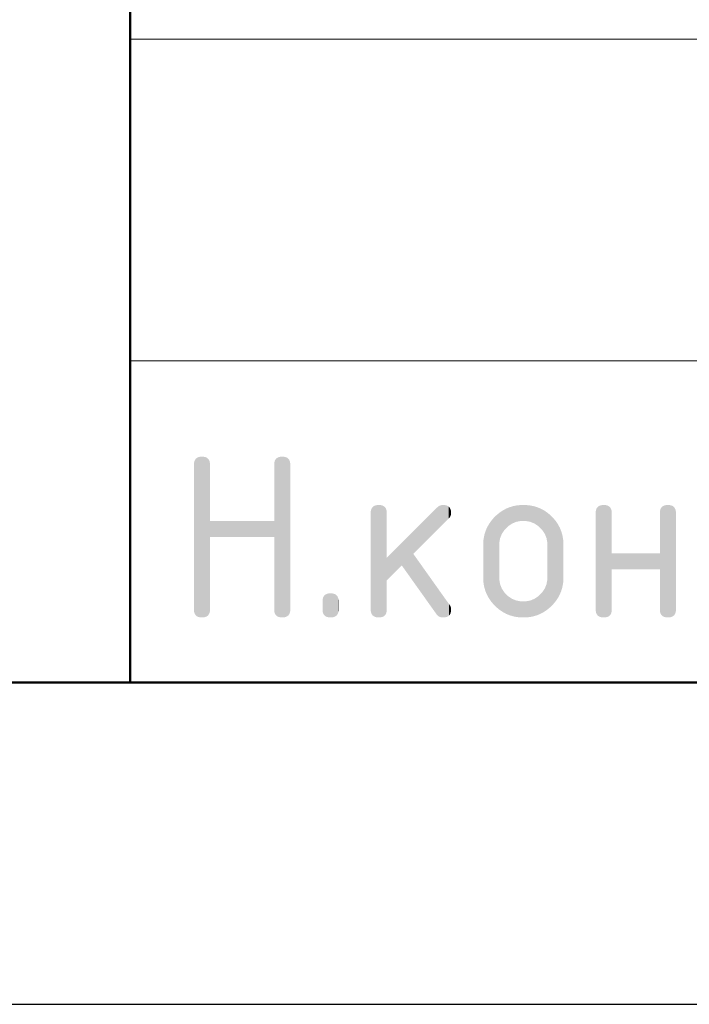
# Model space of a CAD drawing. Header units: millimetres. Extents: x 0 to 21000, y 0 to 14850.
# Tile 13 of 56: x 11414 to 11935, y 0 to 765. Entities that reach past the tile are written whole.
import ezdxf

# ---------------------------------------------------------------- set-up
doc = ezdxf.new("R2010")
doc.units = ezdxf.units.MM
doc.layers.add('Standard', color=7, linetype='Continuous', lineweight=25)

msp = doc.modelspace()

# ---------------------------------------------------------------- linework, layer by layer
at = {"layer": 'Standard', "color": 7, "linetype": 'Continuous', "lineweight": 50, "transparency": 33554687}
for p, q in [((11500, 250), (11500, 3000)), ((20750, 250), (1000, 250))]:
    msp.add_line(p, q, dxfattribs=at)
at = {"layer": 'Standard', "color": 7, "linetype": 'Continuous', "lineweight": 13, "transparency": 33554687}
for p, q in [((11500, 750), (14750, 750)), ((11500, 500), (14750, 500))]:
    msp.add_line(p, q, dxfattribs=at)
at = {"layer": 'Standard', "color": 7, "linetype": 'Continuous', "lineweight": 25, "transparency": 33554687}
for p, q in [((11500, 250), (20750, 250)), ((11500, 250), (20750, 250)), ((11500, 250), (20750, 250)), ((0, 0), (21000, 0))]:
    msp.add_line(p, q, dxfattribs=at)
for points in [[(11549.93, 304.16), (11549.64, 420.86), (11549.93, 422.13)], [(11550.42, 303.09), (11549.93, 422.13), (11550.42, 423.2)], [(11549.93, 304.16), (11549.93, 422.13), (11550.42, 303.09)], [(11551.11, 302.21), (11550.42, 423.2), (11551.11, 424.08)], [(11550.42, 303.09), (11550.42, 423.2), (11551.11, 302.21)], [(11551.99, 301.52), (11551.11, 424.08), (11551.99, 424.76)], [(11551.11, 302.21), (11551.11, 424.08), (11551.99, 301.52)], [(11553.06, 301.03), (11551.99, 424.76), (11553.06, 425.25)], [(11551.99, 301.52), (11551.99, 424.76), (11553.06, 301.03)], [(11554.34, 300.74), (11553.06, 425.25), (11554.34, 425.54)], [(11553.06, 301.03), (11553.06, 425.25), (11554.34, 300.74)], [(11555.8, 300.64), (11554.34, 425.54), (11555.8, 425.64)], [(11554.34, 300.74), (11554.34, 425.54), (11555.8, 300.64)], [(11555.8, 300.64), (11555.8, 425.64), (11557.27, 300.74)], [(11557.27, 300.74), (11555.8, 425.64), (11557.27, 425.54)], [(11557.27, 300.74), (11557.27, 425.54), (11558.54, 301.03)], [(11558.54, 301.03), (11557.27, 425.54), (11558.54, 425.25)], [(11558.54, 301.03), (11558.54, 425.25), (11559.62, 301.52)], [(11559.62, 301.52), (11558.54, 425.25), (11559.62, 424.76)], [(11559.62, 301.52), (11559.62, 424.76), (11560.5, 302.21)], [(11560.5, 302.21), (11559.62, 424.76), (11560.5, 424.08)], [(11560.5, 302.21), (11560.5, 424.08), (11561.18, 303.09)], [(11561.18, 303.09), (11560.5, 424.08), (11561.18, 423.2)], [(11561.18, 303.09), (11561.18, 423.2), (11561.67, 304.16)], [(11561.67, 304.16), (11561.18, 423.2), (11561.67, 422.13)], [(11561.67, 304.16), (11561.67, 422.13), (11561.97, 305.43)], [(11561.97, 305.43), (11561.67, 422.13), (11561.97, 420.86)], [(11612.32, 304.16), (11612.02, 420.86), (11612.32, 422.13)], [(11612.81, 303.09), (11612.32, 422.13), (11612.81, 423.2)], [(11612.32, 304.16), (11612.32, 422.13), (11612.81, 303.09)], [(11613.49, 302.21), (11612.81, 423.2), (11613.49, 424.08)], [(11612.81, 303.09), (11612.81, 423.2), (11613.49, 302.21)], [(11614.37, 301.52), (11613.49, 424.08), (11614.37, 424.76)], [(11613.49, 302.21), (11613.49, 424.08), (11614.37, 301.52)], [(11615.44, 301.03), (11614.37, 424.76), (11615.44, 425.25)], [(11614.37, 301.52), (11614.37, 424.76), (11615.44, 301.03)], [(11616.72, 300.74), (11615.44, 425.25), (11616.72, 425.54)], [(11615.44, 301.03), (11615.44, 425.25), (11616.72, 300.74)], [(11618.19, 300.64), (11616.72, 425.54), (11618.19, 425.64)], [(11616.72, 300.74), (11616.72, 425.54), (11618.19, 300.64)], [(11618.19, 300.64), (11618.19, 425.64), (11619.66, 300.74)], [(11619.66, 300.74), (11618.19, 425.64), (11619.66, 425.54)], [(11619.66, 300.74), (11619.66, 425.54), (11620.93, 301.03)], [(11620.93, 301.03), (11619.66, 425.54), (11620.93, 425.25)], [(11620.93, 301.03), (11620.93, 425.25), (11622, 301.52)], [(11622, 301.52), (11620.93, 425.25), (11622, 424.76)], [(11622, 301.52), (11622, 424.76), (11622.89, 302.21)], [(11622.89, 302.21), (11622, 424.76), (11622.89, 424.08)], [(11622.89, 302.21), (11622.89, 424.08), (11623.57, 303.09)], [(11623.57, 303.09), (11622.89, 424.08), (11623.57, 423.2)], [(11623.57, 303.09), (11623.57, 423.2), (11624.06, 304.16)], [(11624.06, 304.16), (11623.57, 423.2), (11624.06, 422.13)], [(11624.06, 304.16), (11624.06, 422.13), (11624.35, 305.43)], [(11624.35, 305.43), (11624.06, 422.13), (11624.35, 420.86)], [(11549.64, 305.43), (11549.54, 419.39), (11549.64, 420.86)], [(11549.54, 306.89), (11549.54, 419.39), (11549.64, 305.43)], [(11549.64, 305.43), (11549.64, 420.86), (11549.93, 304.16)], [(11561.97, 305.43), (11561.97, 420.86), (11562.06, 306.89)], [(11562.06, 375.67), (11561.97, 420.86), (11562.06, 419.4)], [(11562.06, 306.89), (11561.97, 420.86), (11562.06, 363.14)], [(11562.06, 363.14), (11561.97, 420.86), (11562.06, 375.67)], [(11612.02, 305.43), (11611.93, 419.4), (11612.02, 420.86)], [(11611.93, 375.67), (11611.93, 419.4), (11612.02, 305.43)], [(11612.02, 305.43), (11612.02, 420.86), (11612.32, 304.16)], [(11624.35, 305.43), (11624.35, 420.86), (11624.45, 306.89)], [(11624.45, 306.89), (11624.35, 420.86), (11624.45, 419.39)], [(11687.05, 305.42), (11686.95, 381.83), (11687.05, 383.29)], [(11687.34, 304.16), (11687.05, 383.29), (11687.34, 384.56)], [(11687.05, 305.42), (11687.05, 383.29), (11687.34, 304.16)], [(11687.83, 303.08), (11687.34, 384.56), (11687.83, 385.63)], [(11687.34, 304.16), (11687.34, 384.56), (11687.83, 303.08)], [(11688.51, 302.2), (11687.83, 385.63), (11688.51, 386.51)], [(11687.83, 303.08), (11687.83, 385.63), (11688.51, 302.2)], [(11689.4, 301.52), (11688.51, 386.51), (11689.4, 387.2)], [(11688.51, 302.2), (11688.51, 386.51), (11689.4, 301.52)], [(11690.47, 301.03), (11689.4, 387.2), (11690.47, 387.68)], [(11689.4, 301.52), (11689.4, 387.2), (11690.47, 301.03)], [(11691.74, 300.74), (11690.47, 387.68), (11691.74, 387.97)], [(11690.47, 301.03), (11690.47, 387.68), (11691.74, 300.74)], [(11693.21, 300.64), (11691.74, 387.97), (11693.21, 388.07)], [(11691.74, 300.74), (11691.74, 387.97), (11693.21, 300.64)], [(11693.21, 300.64), (11693.21, 388.07), (11694.68, 300.74)], [(11694.68, 300.74), (11693.21, 388.07), (11694.68, 387.97)], [(11694.68, 300.74), (11694.68, 387.97), (11695.95, 301.03)], [(11695.95, 301.03), (11694.68, 387.97), (11695.95, 387.68)], [(11695.95, 301.03), (11695.95, 387.68), (11697.02, 301.52)], [(11697.02, 301.52), (11695.95, 387.68), (11697.02, 387.2)], [(11697.02, 301.52), (11697.02, 387.2), (11697.9, 302.21)], [(11697.9, 302.21), (11697.02, 387.2), (11697.9, 386.51)], [(11697.9, 302.21), (11697.9, 386.51), (11698.59, 303.08)], [(11698.59, 303.08), (11697.9, 386.51), (11698.59, 385.63)], [(11698.59, 303.08), (11698.59, 385.63), (11699.08, 304.16)], [(11699.08, 304.16), (11698.59, 385.63), (11699.08, 384.56)], [(11699.08, 304.16), (11699.08, 384.56), (11699.37, 305.43)], [(11699.37, 305.43), (11699.08, 384.56), (11699.37, 383.29)], [(11699.37, 305.43), (11699.37, 383.29), (11699.47, 306.89)], [(11699.47, 347.01), (11699.37, 383.29), (11699.47, 381.83)], [(11699.47, 306.89), (11699.37, 383.29), (11699.47, 329.42)], [(11699.47, 329.42), (11699.37, 383.29), (11699.47, 347.01)], [(11738.76, 368.68), (11720.11, 367.63), (11738.76, 386.28)], [(11739.71, 369.63), (11738.76, 386.28), (11739.71, 387.06)], [(11738.76, 368.68), (11738.76, 386.28), (11739.71, 369.63)], [(11740.77, 370.69), (11739.71, 387.06), (11740.77, 387.62)], [(11739.71, 369.63), (11739.71, 387.06), (11740.77, 370.69)], [(11741.94, 371.85), (11740.77, 387.62), (11741.94, 387.96)], [(11740.77, 370.69), (11740.77, 387.62), (11741.94, 371.85)], [(11743.21, 373.12), (11741.94, 387.96), (11743.21, 388.07)], [(11741.94, 371.85), (11741.94, 387.96), (11743.21, 373.12)], [(11743.21, 373.12), (11743.21, 388.07), (11744.67, 374.59)], [(11744.67, 374.59), (11743.21, 388.07), (11744.67, 387.97)], [(11744.67, 374.59), (11744.67, 387.97), (11745.94, 375.86)], [(11745.94, 375.86), (11744.67, 387.97), (11745.94, 387.68)], [(11745.94, 375.86), (11745.94, 387.68), (11747.02, 376.93)], [(11747.02, 376.93), (11745.94, 387.68), (11747.02, 387.2)], [(11747.02, 376.93), (11747.02, 387.2), (11747.56, 377.47)], [(11747.56, 377.47), (11747.02, 387.2), (11747.56, 386.77)], [(11747.56, 377.47), (11747.56, 386.77), (11747.9, 377.87)], [(11747.9, 377.87), (11747.56, 386.77), (11747.9, 386.51)], [(11747.9, 377.87), (11747.9, 386.51), (11748.39, 378.46)], [(11748.39, 378.46), (11747.9, 386.51), (11748.39, 385.87)], [(11748.39, 378.46), (11748.39, 385.87), (11748.57, 378.79)], [(11748.57, 378.79), (11748.39, 385.87), (11748.57, 385.63)], [(11748.57, 378.79), (11748.57, 385.63), (11748.98, 379.51)], [(11748.98, 379.51), (11748.57, 385.63), (11748.98, 384.73)], [(11748.98, 379.51), (11748.98, 384.73), (11749.06, 379.76)], [(11749.06, 379.76), (11748.98, 384.73), (11749.06, 384.56)], [(11749.06, 379.76), (11749.06, 384.56), (11749.34, 380.63)], [(11749.34, 380.63), (11749.06, 384.56), (11749.34, 383.37)], [(11749.34, 380.63), (11749.34, 383.37), (11749.36, 380.82)], [(11749.36, 380.82), (11749.34, 383.37), (11749.36, 383.29)], [(11749.36, 380.82), (11749.36, 383.29), (11749.45, 381.83)], [(11788.27, 364.1), (11787.59, 382.45), (11788.27, 382.92)], [(11788.3, 364.17), (11788.27, 382.92), (11788.3, 382.94)], [(11788.27, 364.1), (11788.27, 382.92), (11788.3, 364.17)], [(11788.95, 365.75), (11788.3, 382.94), (11788.95, 383.38)], [(11788.3, 364.17), (11788.3, 382.94), (11788.95, 365.75)], [(11789.56, 366.65), (11788.95, 383.38), (11789.56, 383.8)], [(11788.95, 365.75), (11788.95, 383.38), (11789.56, 366.65)], [(11789.98, 367.27), (11789.56, 383.8), (11789.98, 384.02)], [(11789.56, 366.65), (11789.56, 383.8), (11789.98, 367.27)], [(11790.88, 368.6), (11789.98, 384.02), (11790.88, 384.51)], [(11789.98, 367.27), (11789.98, 384.02), (11790.88, 368.6)], [(11791, 368.78), (11790.88, 384.51), (11791, 384.57)], [(11790.88, 368.6), (11790.88, 384.51), (11791, 368.78)], [(11792.2, 369.98), (11791, 384.57), (11792.2, 385.22)], [(11791, 368.78), (11791, 384.57), (11792.2, 369.98)], [(11792.37, 370.16), (11792.2, 385.22), (11792.37, 385.29)], [(11792.2, 369.98), (11792.2, 385.22), (11792.37, 370.16)], [(11793.58, 371.37), (11792.37, 385.29), (11793.58, 385.79)], [(11792.37, 370.16), (11792.37, 385.29), (11793.58, 371.37)], [(11793.74, 371.53), (11793.58, 385.79), (11793.74, 385.85)], [(11793.58, 371.37), (11793.58, 385.79), (11793.74, 371.53)], [(11794.96, 372.36), (11793.74, 385.85), (11794.96, 386.36)], [(11793.74, 371.53), (11793.74, 385.85), (11794.96, 372.36)], [(11795.25, 372.56), (11794.96, 386.36), (11795.25, 386.45)], [(11794.96, 372.36), (11794.96, 386.36), (11795.25, 372.56)], [(11796.4, 373.34), (11795.25, 386.45), (11796.4, 386.79)], [(11795.25, 372.56), (11795.25, 386.45), (11796.4, 373.34)], [(11796.76, 373.59), (11796.4, 386.79), (11796.76, 386.9)], [(11796.4, 373.34), (11796.4, 386.79), (11796.76, 373.59)], [(11797.84, 374.04), (11796.76, 386.9), (11797.84, 387.22)], [(11796.76, 373.59), (11796.76, 386.9), (11797.84, 374.04)], [(11798.41, 374.27), (11797.84, 387.22), (11798.41, 387.33)], [(11797.84, 374.04), (11797.84, 387.22), (11798.41, 374.27)], [(11799.33, 374.66), (11798.41, 387.33), (11799.33, 387.5)], [(11798.41, 374.27), (11798.41, 387.33), (11799.33, 374.66)], [(11800.05, 374.96), (11799.33, 387.5), (11800.05, 387.64)], [(11799.33, 374.66), (11799.33, 387.5), (11800.05, 374.96)], [(11800.84, 375.11), (11800.05, 387.64), (11800.84, 387.79)], [(11800.05, 374.96), (11800.05, 387.64), (11800.84, 375.11)], [(11801.85, 375.31), (11800.84, 387.79), (11801.85, 387.88)], [(11800.84, 375.11), (11800.84, 387.79), (11801.85, 375.31)], [(11802.4, 375.41), (11801.85, 387.88), (11802.4, 387.93)], [(11801.85, 375.31), (11801.85, 387.88), (11802.4, 375.41)], [(11803.64, 375.65), (11802.4, 387.93), (11803.64, 388.04)], [(11802.4, 375.41), (11802.4, 387.93), (11803.64, 375.65)], [(11803.95, 375.65), (11803.64, 388.04), (11803.95, 388.07)], [(11803.64, 375.65), (11803.64, 388.04), (11803.95, 375.65)], [(11803.95, 375.65), (11803.95, 388.07), (11805.57, 375.65)], [(11805.57, 375.65), (11803.95, 388.07), (11805.57, 388.07)], [(11805.57, 375.65), (11805.57, 388.07), (11807.21, 375.65)], [(11807.21, 375.65), (11805.57, 388.07), (11807.21, 388.07)], [(11807.21, 375.65), (11807.21, 388.07), (11807.5, 375.65)], [(11807.5, 375.65), (11807.21, 388.07), (11807.5, 388.05)], [(11807.5, 375.65), (11807.5, 388.05), (11808.79, 375.4)], [(11808.79, 375.4), (11807.5, 388.05), (11808.79, 387.93)], [(11808.79, 375.4), (11808.79, 387.93), (11809.3, 375.31)], [(11809.3, 375.31), (11808.79, 387.93), (11809.3, 387.89)], [(11809.3, 375.31), (11809.3, 387.89), (11810.37, 375.1)], [(11810.37, 375.1), (11809.3, 387.89), (11810.37, 387.79)], [(11810.37, 375.1), (11810.37, 387.79), (11811.08, 374.96)], [(11811.08, 374.96), (11810.37, 387.79), (11811.08, 387.66)], [(11811.08, 374.96), (11811.08, 387.66), (11811.88, 374.63)], [(11811.88, 374.63), (11811.08, 387.66), (11811.88, 387.51)], [(11811.88, 374.63), (11811.88, 387.51), (11812.74, 374.27)], [(11812.74, 374.27), (11811.88, 387.51), (11812.74, 387.35)], [(11812.74, 374.27), (11812.74, 387.35), (11813.4, 374)], [(11813.4, 374), (11812.74, 387.35), (11813.4, 387.23)], [(11813.4, 374), (11813.4, 387.23), (11814.39, 373.59)], [(11814.39, 373.59), (11813.4, 387.23), (11814.39, 386.94)], [(11814.39, 373.59), (11814.39, 386.94), (11814.85, 373.27)], [(11814.85, 373.27), (11814.39, 386.94), (11814.85, 386.8)], [(11814.85, 373.27), (11814.85, 386.8), (11815.89, 372.56)], [(11815.89, 372.56), (11814.85, 386.8), (11815.89, 386.5)], [(11815.89, 372.56), (11815.89, 386.5), (11816.29, 372.29)], [(11816.29, 372.29), (11815.89, 386.5), (11816.29, 386.38)], [(11816.29, 372.29), (11816.29, 386.38), (11817.4, 371.53)], [(11817.4, 371.53), (11816.29, 386.38), (11817.4, 385.93)], [(11817.4, 371.53), (11817.4, 385.93), (11817.68, 371.25)], [(11817.68, 371.25), (11817.4, 385.93), (11817.68, 385.82)], [(11817.68, 371.25), (11817.68, 385.82), (11818.77, 370.16)], [(11818.77, 370.16), (11817.68, 385.82), (11818.77, 385.37)], [(11818.77, 370.16), (11818.77, 385.37), (11819.06, 369.86)], [(11819.06, 369.86), (11818.77, 385.37), (11819.06, 385.25)], [(11819.06, 369.86), (11819.06, 385.25), (11820.14, 368.78)], [(11820.14, 368.78), (11819.06, 385.25), (11820.14, 384.68)], [(11820.14, 368.78), (11820.14, 384.68), (11820.39, 368.41)], [(11820.39, 368.41), (11820.14, 384.68), (11820.39, 384.54)], [(11820.39, 368.41), (11820.39, 384.54), (11821.16, 367.27)], [(11821.16, 367.27), (11820.39, 384.54), (11821.16, 384.13)], [(11821.16, 367.27), (11821.16, 384.13), (11821.71, 366.46)], [(11821.71, 366.46), (11821.16, 384.13), (11821.71, 383.84)], [(11821.71, 366.46), (11821.71, 383.84), (11822.19, 365.75)], [(11822.19, 365.75), (11821.71, 383.84), (11822.19, 383.52)], [(11822.19, 365.75), (11822.19, 383.52), (11822.87, 364.1)], [(11822.87, 364.1), (11822.19, 383.52), (11822.87, 383.05)], [(11822.87, 364.1), (11822.87, 383.05), (11822.96, 363.87)], [(11822.96, 363.87), (11822.87, 383.05), (11822.96, 382.99)], [(11822.96, 363.87), (11822.96, 382.99), (11823.56, 362.44)], [(11823.56, 362.44), (11822.96, 382.99), (11823.56, 382.59)], [(11861.91, 305.42), (11861.81, 381.83), (11861.91, 383.29)], [(11862.2, 304.16), (11861.91, 383.29), (11862.2, 384.56)], [(11861.91, 305.42), (11861.91, 383.29), (11862.2, 304.16)], [(11862.69, 303.08), (11862.2, 384.56), (11862.69, 385.63)], [(11862.2, 304.16), (11862.2, 384.56), (11862.69, 303.08)], [(11863.37, 302.2), (11862.69, 385.63), (11863.37, 386.51)], [(11862.69, 303.08), (11862.69, 385.63), (11863.37, 302.2)], [(11864.25, 301.52), (11863.37, 386.51), (11864.25, 387.2)], [(11863.37, 302.2), (11863.37, 386.51), (11864.25, 301.52)], [(11865.33, 301.03), (11864.25, 387.2), (11865.33, 387.68)], [(11864.25, 301.52), (11864.25, 387.2), (11865.33, 301.03)], [(11866.6, 300.74), (11865.33, 387.68), (11866.6, 387.97)], [(11865.33, 301.03), (11865.33, 387.68), (11866.6, 300.74)], [(11868.07, 300.64), (11866.6, 387.97), (11868.07, 388.07)], [(11866.6, 300.74), (11866.6, 387.97), (11868.07, 300.64)], [(11868.07, 300.64), (11868.07, 388.07), (11869.54, 300.74)], [(11869.54, 300.74), (11868.07, 388.07), (11869.54, 387.97)], [(11869.54, 300.74), (11869.54, 387.97), (11870.81, 301.03)], [(11870.81, 301.03), (11869.54, 387.97), (11870.81, 387.68)], [(11870.81, 301.03), (11870.81, 387.68), (11871.89, 301.52)], [(11871.89, 301.52), (11870.81, 387.68), (11871.89, 387.2)], [(11871.89, 301.52), (11871.89, 387.2), (11872.77, 302.2)], [(11872.77, 302.2), (11871.89, 387.2), (11872.77, 386.51)], [(11872.77, 302.2), (11872.77, 386.51), (11873.45, 303.08)], [(11873.45, 303.08), (11872.77, 386.51), (11873.45, 385.63)], [(11873.45, 303.08), (11873.45, 385.63), (11873.94, 304.15)], [(11873.94, 304.15), (11873.45, 385.63), (11873.94, 384.56)], [(11873.94, 304.15), (11873.94, 384.56), (11874.23, 305.42)], [(11874.23, 305.42), (11873.94, 384.56), (11874.23, 383.29)], [(11874.23, 305.42), (11874.23, 383.29), (11874.33, 306.88)], [(11874.33, 350.62), (11874.23, 383.29), (11874.33, 381.83)], [(11874.33, 306.88), (11874.23, 383.29), (11874.33, 338.1)], [(11874.33, 338.1), (11874.23, 383.29), (11874.33, 350.62)], [(11911.77, 305.42), (11911.67, 381.83), (11911.77, 383.29)], [(11912.06, 304.15), (11911.77, 383.29), (11912.06, 384.56)], [(11911.77, 305.42), (11911.77, 383.29), (11912.06, 304.15)], [(11912.55, 303.08), (11912.06, 384.56), (11912.55, 385.63)], [(11912.06, 304.15), (11912.06, 384.56), (11912.55, 303.08)], [(11913.24, 302.2), (11912.55, 385.63), (11913.24, 386.51)], [(11912.55, 303.08), (11912.55, 385.63), (11913.24, 302.2)], [(11914.11, 301.52), (11913.24, 386.51), (11914.11, 387.2)], [(11913.24, 302.2), (11913.24, 386.51), (11914.11, 301.52)], [(11915.19, 301.03), (11914.11, 387.2), (11915.19, 387.68)], [(11914.11, 301.52), (11914.11, 387.2), (11915.19, 301.03)], [(11916.46, 300.74), (11915.19, 387.68), (11916.46, 387.97)], [(11915.19, 301.03), (11915.19, 387.68), (11916.46, 300.74)], [(11917.93, 300.64), (11916.46, 387.97), (11917.93, 388.07)], [(11916.46, 300.74), (11916.46, 387.97), (11917.93, 300.64)], [(11917.93, 300.64), (11917.93, 388.07), (11919.4, 300.74)], [(11919.4, 300.74), (11917.93, 388.07), (11919.4, 387.97)], [(11919.4, 300.74), (11919.4, 387.97), (11920.67, 301.03)], [(11920.67, 301.03), (11919.4, 387.97), (11920.67, 387.68)], [(11920.67, 301.03), (11920.67, 387.68), (11921.75, 301.52)], [(11921.75, 301.52), (11920.67, 387.68), (11921.75, 387.2)], [(11921.75, 301.52), (11921.75, 387.2), (11922.63, 302.2)], [(11922.63, 302.2), (11921.75, 387.2), (11922.63, 386.51)], [(11922.63, 302.2), (11922.63, 386.51), (11923.31, 303.08)], [(11923.31, 303.08), (11922.63, 386.51), (11923.31, 385.63)], [(11923.31, 303.08), (11923.31, 385.63), (11923.8, 304.16)], [(11923.8, 304.16), (11923.31, 385.63), (11923.8, 384.56)], [(11923.8, 304.16), (11923.8, 384.56), (11924.1, 305.42)], [(11924.1, 305.42), (11923.8, 384.56), (11924.1, 383.29)], [(11924.1, 305.42), (11924.1, 383.29), (11924.19, 306.89)], [(11924.19, 306.89), (11924.1, 383.29), (11924.19, 381.83)], [(11562.06, 363.14), (11562.06, 375.67), (11611.93, 363.14)], [(11611.93, 363.14), (11562.06, 375.67), (11611.93, 375.67)], [(11611.93, 363.14), (11611.93, 375.67), (11612.02, 305.43)], [(11686.95, 306.89), (11686.95, 381.83), (11687.05, 305.42)], [(11780.36, 313.32), (11779.51, 374.14), (11780.36, 375.4)], [(11781.36, 312.12), (11780.36, 375.4), (11781.36, 376.6)], [(11780.36, 313.32), (11780.36, 375.4), (11781.36, 312.12)], [(11782.36, 310.92), (11781.36, 376.6), (11782.36, 377.8)], [(11781.36, 312.12), (11781.36, 376.6), (11782.36, 310.92)], [(11783.5, 309.77), (11782.36, 377.8), (11783.5, 378.94)], [(11782.36, 310.92), (11782.36, 377.8), (11783.5, 309.77)], [(11784.64, 308.63), (11783.5, 378.94), (11784.64, 380.08)], [(11783.5, 309.77), (11783.5, 378.94), (11784.64, 308.63)], [(11785.84, 307.63), (11784.64, 380.08), (11785.84, 381.08)], [(11784.64, 308.63), (11784.64, 380.08), (11785.84, 307.63)], [(11786.9, 358.84), (11785.84, 381.08), (11786.9, 381.96)], [(11785.84, 307.63), (11785.84, 381.08), (11786.9, 306.75)], [(11786.9, 306.75), (11785.84, 381.08), (11786.9, 329.94)], [(11786.9, 329.94), (11785.84, 381.08), (11786.9, 358.84)], [(11787.04, 359.58), (11786.9, 381.96), (11787.04, 382.08)], [(11786.9, 358.84), (11786.9, 381.96), (11787.04, 359.58)], [(11787.24, 360.64), (11787.04, 382.08), (11787.24, 382.22)], [(11787.04, 359.58), (11787.04, 382.08), (11787.24, 360.64)], [(11787.59, 362.44), (11787.24, 382.22), (11787.59, 382.45)], [(11787.24, 360.64), (11787.24, 382.22), (11787.59, 362.44)], [(11787.59, 362.44), (11787.59, 382.45), (11788.27, 364.1)], [(11823.56, 362.44), (11823.56, 382.59), (11823.9, 360.64)], [(11823.9, 360.64), (11823.56, 382.59), (11823.9, 382.36)], [(11823.9, 360.64), (11823.9, 382.36), (11824.22, 358.94)], [(11824.22, 358.94), (11823.9, 382.36), (11824.22, 382.14)], [(11824.22, 358.94), (11824.22, 382.14), (11824.24, 358.84)], [(11824.24, 358.84), (11824.22, 382.14), (11824.24, 382.13)], [(11824.24, 358.84), (11824.24, 382.13), (11825.3, 307.63)], [(11825.3, 307.63), (11824.24, 382.13), (11825.3, 381.25)], [(11825.3, 307.63), (11825.3, 381.25), (11825.42, 307.73)], [(11825.42, 307.73), (11825.3, 381.25), (11825.42, 381.15)], [(11825.42, 307.73), (11825.42, 381.15), (11826.5, 308.63)], [(11826.5, 308.63), (11825.42, 381.15), (11826.5, 380.26)], [(11826.5, 308.63), (11826.5, 380.26), (11826.61, 308.74)], [(11826.61, 308.74), (11826.5, 380.26), (11826.61, 380.17)], [(11826.61, 308.74), (11826.61, 380.17), (11827.64, 309.77)], [(11827.64, 309.77), (11826.61, 380.17), (11827.64, 379.13)], [(11827.64, 309.77), (11827.64, 379.13), (11827.73, 309.87)], [(11827.73, 309.87), (11827.64, 379.13), (11827.73, 379.04)], [(11827.73, 309.87), (11827.73, 379.04), (11828.78, 310.92)], [(11828.78, 310.92), (11827.73, 379.04), (11828.78, 377.99)], [(11828.78, 310.92), (11828.78, 377.99), (11828.87, 311.02)], [(11828.87, 311.02), (11828.78, 377.99), (11828.87, 377.91)], [(11828.87, 311.02), (11828.87, 377.91), (11829.78, 312.12)], [(11829.78, 312.12), (11828.87, 377.91), (11829.78, 376.8)], [(11829.78, 312.12), (11829.78, 376.8), (11829.85, 312.21)], [(11829.85, 312.21), (11829.78, 376.8), (11829.85, 376.71)], [(11829.85, 312.21), (11829.85, 376.71), (11830.78, 313.32)], [(11830.78, 313.32), (11829.85, 376.71), (11830.78, 375.6)], [(11830.78, 313.32), (11830.78, 375.6), (11830.84, 313.41)], [(11830.84, 313.41), (11830.78, 375.6), (11830.84, 375.52)], [(11830.84, 313.41), (11830.84, 375.52), (11831.63, 314.58)], [(11831.63, 314.58), (11830.84, 375.52), (11831.63, 374.34)], [(11861.81, 306.89), (11861.81, 381.83), (11861.91, 305.42)], [(11911.67, 350.62), (11911.67, 381.83), (11911.77, 305.42)], [(11720.11, 328.43), (11711.12, 358.65), (11720.11, 367.63)], [(11720.11, 350.04), (11720.11, 367.63), (11738.76, 368.68)], [(11776.09, 321.25), (11775.66, 366.03), (11776.09, 367.47)], [(11776.66, 319.86), (11776.09, 367.47), (11776.66, 368.86)], [(11776.09, 321.25), (11776.09, 367.47), (11776.66, 319.86)], [(11777.23, 318.48), (11776.66, 368.86), (11777.23, 370.23)], [(11776.66, 319.86), (11776.66, 368.86), (11777.23, 318.48)], [(11777.94, 317.16), (11777.23, 370.23), (11777.94, 371.56)], [(11777.23, 318.48), (11777.23, 370.23), (11777.94, 317.16)], [(11778.65, 315.84), (11777.94, 371.56), (11778.65, 372.88)], [(11777.94, 317.16), (11777.94, 371.56), (11778.65, 315.84)], [(11779.51, 314.58), (11778.65, 372.88), (11779.51, 374.14)], [(11778.65, 315.84), (11778.65, 372.88), (11779.51, 314.58)], [(11779.51, 314.58), (11779.51, 374.14), (11780.36, 313.32)], [(11831.63, 314.58), (11831.63, 374.34), (11831.69, 314.66)], [(11831.69, 314.66), (11831.63, 374.34), (11831.69, 374.26)], [(11831.69, 314.66), (11831.69, 374.26), (11832.49, 315.84)], [(11832.49, 315.84), (11831.69, 374.26), (11832.49, 373.07)], [(11832.49, 315.84), (11832.49, 373.07), (11832.53, 315.93)], [(11832.53, 315.93), (11832.49, 373.07), (11832.53, 373)], [(11832.53, 315.93), (11832.53, 373), (11833.2, 317.16)], [(11833.2, 317.16), (11832.53, 373), (11833.2, 371.75)], [(11833.2, 317.16), (11833.2, 371.75), (11833.24, 317.23)], [(11833.24, 317.23), (11833.2, 371.75), (11833.24, 371.68)], [(11833.24, 317.23), (11833.24, 371.68), (11833.91, 318.48)], [(11833.91, 318.48), (11833.24, 371.68), (11833.91, 370.42)], [(11833.91, 318.48), (11833.91, 370.42), (11833.94, 318.56)], [(11833.94, 318.56), (11833.91, 370.42), (11833.94, 370.36)], [(11833.94, 318.56), (11833.94, 370.36), (11834.48, 319.86)], [(11834.48, 319.86), (11833.94, 370.36), (11834.48, 369.03)], [(11834.48, 319.86), (11834.48, 369.03), (11834.51, 319.92)], [(11834.51, 319.92), (11834.48, 369.03), (11834.51, 368.97)], [(11834.51, 319.92), (11834.51, 368.97), (11835.05, 321.25)], [(11835.05, 321.25), (11834.51, 368.97), (11835.05, 367.63)], [(11835.05, 321.25), (11835.05, 367.63), (11835.07, 321.31)], [(11835.07, 321.31), (11835.05, 367.63), (11835.07, 367.59)], [(11835.07, 321.31), (11835.07, 367.59), (11835.48, 322.68)], [(11835.48, 322.68), (11835.07, 367.59), (11835.48, 366.18)], [(11611.93, 306.89), (11611.93, 363.14), (11612.02, 305.43)], [(11774.52, 328.69), (11774.38, 358.47), (11774.52, 360.03)], [(11774.66, 327.12), (11774.52, 360.03), (11774.66, 361.59)], [(11774.52, 328.69), (11774.52, 360.03), (11774.66, 327.12)], [(11774.95, 325.62), (11774.66, 361.59), (11774.95, 363.09)], [(11774.66, 327.12), (11774.66, 361.59), (11774.95, 325.62)], [(11775.23, 324.12), (11774.95, 363.09), (11775.23, 364.59)], [(11774.95, 325.62), (11774.95, 363.09), (11775.23, 324.12)], [(11775.66, 322.68), (11775.23, 364.59), (11775.66, 366.03)], [(11775.23, 324.12), (11775.23, 364.59), (11775.66, 322.68)], [(11775.66, 322.68), (11775.66, 366.03), (11776.09, 321.25)], [(11835.48, 322.68), (11835.48, 366.18), (11835.49, 322.72)], [(11835.49, 322.72), (11835.48, 366.18), (11835.49, 366.13)], [(11835.49, 322.72), (11835.49, 366.13), (11835.91, 324.12)], [(11835.91, 324.12), (11835.49, 366.13), (11835.91, 364.7)], [(11835.91, 324.12), (11835.91, 364.7), (11835.91, 324.16)], [(11835.91, 324.16), (11835.91, 364.7), (11835.91, 364.68)], [(11835.91, 324.16), (11835.91, 364.68), (11836.19, 325.62)], [(11836.19, 325.62), (11835.91, 364.68), (11836.19, 363.2)], [(11836.19, 325.62), (11836.19, 363.2), (11836.2, 325.65)], [(11836.2, 325.65), (11836.19, 363.2), (11836.2, 363.17)], [(11836.2, 325.65), (11836.2, 363.17), (11836.48, 327.12)], [(11836.48, 327.12), (11836.2, 363.17), (11836.48, 361.68)], [(11836.48, 327.12), (11836.48, 361.68), (11836.48, 327.19)], [(11836.48, 327.19), (11836.48, 361.68), (11836.48, 361.65)], [(11836.48, 327.19), (11836.48, 361.65), (11836.62, 328.69)], [(11836.62, 328.69), (11836.48, 361.65), (11836.62, 360.07)], [(11836.62, 328.69), (11836.62, 360.07), (11836.76, 330.25)], [(11836.76, 330.25), (11836.62, 360.07), (11836.76, 358.49)], [(11711.12, 341.06), (11699.47, 347.01), (11711.12, 358.65)], [(11711.12, 341.06), (11711.12, 358.65), (11720.11, 328.43)], [(11774.38, 330.25), (11774.38, 358.47), (11774.52, 328.69)], [(11824.24, 329.97), (11824.24, 358.84), (11825.3, 307.63)], [(11699.47, 329.42), (11699.47, 347.01), (11711.12, 341.06)], [(11720.11, 328.43), (11720.11, 350.04), (11738, 303.3)], [(11738, 303.3), (11720.11, 350.04), (11738, 324.87)], [(11874.33, 338.1), (11874.33, 350.62), (11911.67, 338.1)], [(11911.67, 338.1), (11874.33, 350.62), (11911.67, 350.62)], [(11911.67, 338.1), (11911.67, 350.62), (11911.77, 305.42)], [(11911.67, 306.88), (11911.67, 338.1), (11911.77, 305.42)], [(11786.9, 306.75), (11786.9, 329.94), (11787.04, 306.63)], [(11787.04, 306.63), (11786.9, 329.94), (11787.04, 329.2)], [(11787.04, 306.63), (11787.04, 329.2), (11787.24, 306.5)], [(11787.24, 306.5), (11787.04, 329.2), (11787.24, 328.13)], [(11824.1, 306.63), (11823.9, 328.17), (11824.1, 329.25)], [(11824.24, 306.75), (11824.1, 329.25), (11824.24, 329.97)], [(11824.1, 306.63), (11824.1, 329.25), (11824.24, 306.75)], [(11824.24, 306.75), (11824.24, 329.97), (11825.3, 307.63)], [(11738, 303.3), (11738, 324.87), (11738.48, 302.63)], [(11738.48, 302.63), (11738, 324.87), (11738.48, 324.2)], [(11738.48, 302.63), (11738.48, 324.2), (11739.6, 301.64)], [(11739.6, 301.64), (11738.48, 324.2), (11739.6, 322.62)], [(11739.6, 301.64), (11739.6, 322.62), (11740.9, 300.97)], [(11740.9, 300.97), (11739.6, 322.62), (11740.9, 320.78)], [(11787.24, 306.5), (11787.24, 328.13), (11787.58, 306.27)], [(11787.58, 306.27), (11787.24, 328.13), (11787.58, 326.32)], [(11787.58, 306.27), (11787.58, 326.32), (11788.26, 305.8)], [(11788.26, 305.8), (11787.58, 326.32), (11788.26, 324.66)], [(11788.26, 305.8), (11788.26, 324.66), (11788.3, 305.78)], [(11788.3, 305.78), (11788.26, 324.66), (11788.3, 324.56)], [(11788.3, 305.78), (11788.3, 324.56), (11788.93, 305.35)], [(11788.93, 305.35), (11788.3, 324.56), (11788.93, 322.99)], [(11788.93, 305.35), (11788.93, 322.99), (11789.56, 304.93)], [(11789.56, 304.93), (11788.93, 322.99), (11789.56, 322.06)], [(11789.56, 304.93), (11789.56, 322.06), (11789.95, 304.71)], [(11789.95, 304.71), (11789.56, 322.06), (11789.95, 321.48)], [(11789.95, 304.71), (11789.95, 321.48), (11790.88, 304.21)], [(11790.88, 304.21), (11789.95, 321.48), (11790.88, 320.1)], [(11821.16, 304.7), (11820.26, 320.21), (11821.16, 321.54)], [(11821.59, 304.93), (11821.16, 321.54), (11821.59, 322.17)], [(11821.16, 304.7), (11821.16, 321.54), (11821.59, 304.93)], [(11822.19, 305.33), (11821.59, 322.17), (11822.19, 323.06)], [(11821.59, 304.93), (11821.59, 322.17), (11822.19, 305.33)], [(11822.84, 305.78), (11822.19, 323.06), (11822.84, 324.63)], [(11822.19, 305.33), (11822.19, 323.06), (11822.84, 305.78)], [(11822.87, 305.8), (11822.84, 324.63), (11822.87, 324.71)], [(11822.84, 305.78), (11822.84, 324.63), (11822.87, 305.8)], [(11823.56, 306.26), (11822.87, 324.71), (11823.56, 326.37)], [(11822.87, 305.8), (11822.87, 324.71), (11823.56, 306.26)], [(11823.9, 306.5), (11823.56, 326.37), (11823.9, 328.17)], [(11823.56, 306.26), (11823.56, 326.37), (11823.9, 306.5)], [(11823.9, 306.5), (11823.9, 328.17), (11824.1, 306.63)], [(11649.59, 305.44), (11649.49, 313.17), (11649.59, 314.63)], [(11649.88, 304.17), (11649.59, 314.63), (11649.88, 315.91)], [(11649.59, 305.44), (11649.59, 314.63), (11649.88, 304.17)], [(11650.38, 303.09), (11649.88, 315.91), (11650.38, 316.98)], [(11649.88, 304.17), (11649.88, 315.91), (11650.38, 303.09)], [(11651.06, 302.21), (11650.38, 316.98), (11651.06, 317.86)], [(11650.38, 303.09), (11650.38, 316.98), (11651.06, 302.21)], [(11651.94, 301.52), (11651.06, 317.86), (11651.94, 318.55)], [(11651.06, 302.21), (11651.06, 317.86), (11651.94, 301.52)], [(11653.02, 301.03), (11651.94, 318.55), (11653.02, 319.04)], [(11651.94, 301.52), (11651.94, 318.55), (11653.02, 301.03)], [(11654.29, 300.74), (11653.02, 319.04), (11654.29, 319.33)], [(11653.02, 301.03), (11653.02, 319.04), (11654.29, 300.74)], [(11655.76, 300.64), (11654.29, 319.33), (11655.76, 319.43)], [(11654.29, 300.74), (11654.29, 319.33), (11655.76, 300.64)], [(11655.76, 300.64), (11655.76, 319.43), (11657.22, 300.74)], [(11657.22, 300.74), (11655.76, 319.43), (11657.22, 319.33)], [(11657.22, 300.74), (11657.22, 319.33), (11658.5, 301.03)], [(11658.5, 301.03), (11657.22, 319.33), (11658.5, 319.04)], [(11658.5, 301.03), (11658.5, 319.04), (11659.57, 301.52)], [(11659.57, 301.52), (11658.5, 319.04), (11659.57, 318.55)], [(11659.57, 301.52), (11659.57, 318.55), (11660.45, 302.21)], [(11660.45, 302.21), (11659.57, 318.55), (11660.45, 317.86)], [(11660.45, 302.21), (11660.45, 317.86), (11661.14, 303.09)], [(11661.14, 303.09), (11660.45, 317.86), (11661.14, 316.98)], [(11661.14, 303.09), (11661.14, 316.98), (11661.63, 304.17)], [(11661.63, 304.17), (11661.14, 316.98), (11661.63, 315.91)], [(11661.63, 304.17), (11661.63, 315.91), (11661.92, 305.44)], [(11661.92, 305.44), (11661.63, 315.91), (11661.92, 314.63)], [(11661.92, 305.44), (11661.92, 314.63), (11662.02, 306.91)], [(11662.02, 306.91), (11661.92, 314.63), (11662.02, 313.17)], [(11740.9, 300.97), (11740.9, 320.78), (11742.38, 300.64)], [(11742.38, 300.64), (11740.9, 320.78), (11742.38, 318.71)], [(11742.38, 300.64), (11742.38, 318.71), (11743.21, 300.64)], [(11743.21, 300.64), (11742.38, 318.71), (11743.21, 317.54)], [(11743.21, 300.64), (11743.21, 317.54), (11744.67, 300.74)], [(11744.67, 300.74), (11743.21, 317.54), (11744.67, 315.48)], [(11744.67, 300.74), (11744.67, 315.48), (11745.94, 301.03)], [(11745.94, 301.03), (11744.67, 315.48), (11745.94, 313.7)], [(11790.88, 304.21), (11790.88, 320.1), (11790.97, 304.16)], [(11790.97, 304.16), (11790.88, 320.1), (11790.97, 319.97)], [(11790.97, 304.16), (11790.97, 319.97), (11792.2, 303.49)], [(11792.2, 303.49), (11790.97, 319.97), (11792.2, 318.74)], [(11792.2, 303.49), (11792.2, 318.74), (11792.32, 303.44)], [(11792.32, 303.44), (11792.2, 318.74), (11792.32, 318.61)], [(11792.32, 303.44), (11792.32, 318.61), (11793.58, 302.93)], [(11793.58, 302.93), (11792.32, 318.61), (11793.58, 317.35)], [(11793.58, 302.93), (11793.58, 317.35), (11793.68, 302.89)], [(11793.68, 302.89), (11793.58, 317.35), (11793.68, 317.25)], [(11793.68, 302.89), (11793.68, 317.25), (11794.96, 302.35)], [(11794.96, 302.35), (11793.68, 317.25), (11794.96, 316.38)], [(11794.96, 302.35), (11794.96, 316.38), (11795.19, 302.28)], [(11795.19, 302.28), (11794.96, 316.38), (11795.19, 316.23)], [(11795.19, 302.28), (11795.19, 316.23), (11796.4, 301.93)], [(11796.4, 301.93), (11795.19, 316.23), (11796.4, 315.41)], [(11796.4, 301.93), (11796.4, 315.41), (11796.69, 301.84)], [(11796.69, 301.84), (11796.4, 315.41), (11796.69, 315.21)], [(11796.69, 301.84), (11796.69, 315.21), (11797.84, 301.5)], [(11797.84, 301.5), (11796.69, 315.21), (11797.84, 314.73)], [(11797.84, 301.5), (11797.84, 314.73), (11798.35, 301.4)], [(11798.35, 301.4), (11797.84, 314.73), (11798.35, 314.53)], [(11798.35, 301.4), (11798.35, 314.53), (11799.33, 301.21)], [(11799.33, 301.21), (11798.35, 314.53), (11799.33, 314.12)], [(11799.33, 301.21), (11799.33, 314.12), (11800, 301.09)], [(11800, 301.09), (11799.33, 314.12), (11800, 313.85)], [(11800, 301.09), (11800, 313.85), (11800.84, 300.93)], [(11800.84, 300.93), (11800, 313.85), (11800.84, 313.69)], [(11811.08, 301.07), (11810.31, 313.7), (11811.08, 313.85)], [(11811.8, 301.21), (11811.08, 313.85), (11811.8, 314.15)], [(11811.08, 301.07), (11811.08, 313.85), (11811.8, 301.21)], [(11812.74, 301.39), (11811.8, 314.15), (11812.74, 314.54)], [(11811.8, 301.21), (11811.8, 314.15), (11812.74, 301.39)], [(11813.31, 301.5), (11812.74, 314.54), (11813.31, 314.77)], [(11812.74, 301.39), (11812.74, 314.54), (11813.31, 301.5)], [(11814.39, 301.82), (11813.31, 314.77), (11814.39, 315.22)], [(11813.31, 301.5), (11813.31, 314.77), (11814.39, 301.82)], [(11814.75, 301.93), (11814.39, 315.22), (11814.75, 315.47)], [(11814.39, 301.82), (11814.39, 315.22), (11814.75, 301.93)], [(11815.89, 302.27), (11814.75, 315.47), (11815.89, 316.25)], [(11814.75, 301.93), (11814.75, 315.47), (11815.89, 302.27)], [(11816.18, 302.35), (11815.89, 316.25), (11816.18, 316.45)], [(11815.89, 302.27), (11815.89, 316.25), (11816.18, 302.35)], [(11817.4, 302.86), (11816.18, 316.45), (11817.4, 317.29)], [(11816.18, 302.35), (11816.18, 316.45), (11817.4, 302.86)], [(11817.57, 302.93), (11817.4, 317.29), (11817.57, 317.45)], [(11817.4, 302.86), (11817.4, 317.29), (11817.57, 302.93)], [(11818.77, 303.42), (11817.57, 317.45), (11818.77, 318.66)], [(11817.57, 302.93), (11817.57, 317.45), (11818.77, 303.42)], [(11818.94, 303.49), (11818.77, 318.66), (11818.94, 318.83)], [(11818.77, 303.42), (11818.77, 318.66), (11818.94, 303.49)], [(11820.14, 304.14), (11818.94, 318.83), (11820.14, 320.03)], [(11818.94, 303.49), (11818.94, 318.83), (11820.14, 304.14)], [(11820.26, 304.21), (11820.14, 320.03), (11820.26, 320.21)], [(11820.14, 304.14), (11820.14, 320.03), (11820.26, 304.21)], [(11820.26, 304.21), (11820.26, 320.21), (11821.16, 304.7)], [(11649.49, 306.91), (11649.49, 313.17), (11649.59, 305.44)], [(11745.94, 301.03), (11745.94, 313.7), (11747.02, 301.51)], [(11747.02, 301.51), (11745.94, 313.7), (11747.02, 312.19)], [(11747.02, 301.51), (11747.02, 312.19), (11747.9, 302.18)], [(11747.9, 302.18), (11747.02, 312.19), (11747.9, 310.95)], [(11747.9, 302.18), (11747.9, 310.95), (11748.22, 302.6)], [(11748.22, 302.6), (11747.9, 310.95), (11748.22, 310.49)], [(11748.22, 302.6), (11748.22, 310.49), (11748.57, 303.05)], [(11748.57, 303.05), (11748.22, 310.49), (11748.57, 310)], [(11748.57, 303.05), (11748.57, 310), (11748.84, 303.63)], [(11748.84, 303.63), (11748.57, 310), (11748.84, 309.63)], [(11748.84, 303.63), (11748.84, 309.63), (11749.06, 304.1)], [(11749.06, 304.1), (11748.84, 309.63), (11749.06, 308.97)], [(11749.06, 304.1), (11749.06, 308.97), (11749.15, 304.47)], [(11749.15, 304.47), (11749.06, 308.97), (11749.15, 308.71)], [(11749.15, 304.47), (11749.15, 308.71), (11749.36, 305.35)], [(11749.36, 305.35), (11749.15, 308.71), (11749.36, 308.08)], [(11749.36, 305.35), (11749.36, 308.08), (11749.45, 306.79)], [(11749.45, 306.79), (11749.36, 308.08), (11749.45, 307.79)], [(11800.84, 300.93), (11800.84, 313.69), (11801.81, 300.84)], [(11801.81, 300.84), (11800.84, 313.69), (11801.81, 313.5)], [(11801.81, 300.84), (11801.81, 313.5), (11802.4, 300.79)], [(11802.4, 300.79), (11801.81, 313.5), (11802.4, 313.4)], [(11802.4, 300.79), (11802.4, 313.4), (11803.62, 300.67)], [(11803.62, 300.67), (11802.4, 313.4), (11803.62, 313.17)], [(11803.62, 300.67), (11803.62, 313.17), (11803.95, 300.64)], [(11803.95, 300.64), (11803.62, 313.17), (11803.95, 313.17)], [(11803.95, 300.64), (11803.95, 313.17), (11805.57, 300.64)], [(11805.57, 300.64), (11803.95, 313.17), (11805.57, 313.17)], [(11805.57, 300.64), (11805.57, 313.17), (11807.19, 300.64)], [(11807.19, 300.64), (11805.57, 313.17), (11807.19, 313.17)], [(11807.19, 300.64), (11807.19, 313.17), (11807.5, 300.67)], [(11807.5, 300.67), (11807.19, 313.17), (11807.5, 313.17)], [(11808.75, 300.79), (11807.5, 313.17), (11808.75, 313.41)], [(11807.5, 300.67), (11807.5, 313.17), (11808.75, 300.79)], [(11809.3, 300.84), (11808.75, 313.41), (11809.3, 313.51)], [(11808.75, 300.79), (11808.75, 313.41), (11809.3, 300.84)], [(11810.31, 300.93), (11809.3, 313.51), (11810.31, 313.7)], [(11809.3, 300.84), (11809.3, 313.51), (11810.31, 300.93)], [(11810.31, 300.93), (11810.31, 313.7), (11811.08, 301.07)]]:
    msp.add_solid(points, dxfattribs=at)

doc.saveas('drawing.dxf')
